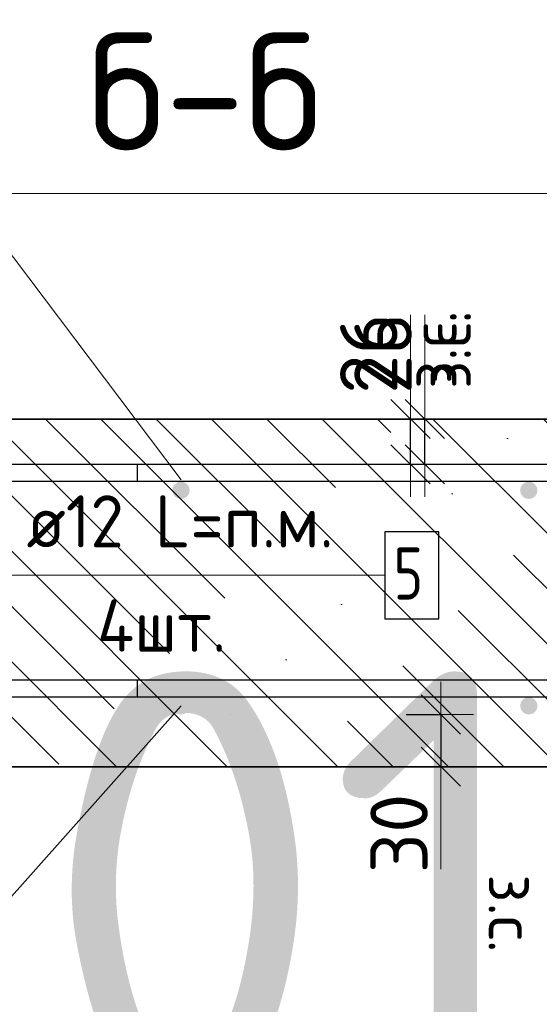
# Model space of a CAD drawing. Header units: metres. Extents: x -38 to 97, y -15 to 21.
# Tile 58 of 87: x 72.375 to 72.674, y 7.205 to 7.772. Entities that reach past the tile are written whole.
import ezdxf

# ---------------------------------------------------------------- set-up
doc = ezdxf.new("R2010")
doc.units = ezdxf.units.M
doc.header["$PDMODE"] = 65
for name, color, linetype, lineweight in [('XR$3$Арм. стержнями верхней зоны', 180, 'Continuous', 35), ('XR$3$Арм. стержнями нижней зоны', 180, 'Continuous', 35), ('XR$3$Арм.стержн. Арматура края', 96, 'Continuous', 35), ('XR$3$Арм.стержн. Доп. арматура', 180, 'Continuous', 35), ('XR$3$Размерная линия_ общее', 7, 'Continuous', 13), ('XR$5$Арм. стержнями верхней зоны', 180, 'Continuous', 35), ('XR$5$Арм. стержнями нижней зоны', 180, 'Continuous', 35), ('XR$5$Арм.стержн. Арматура края', 96, 'Continuous', 35), ('XR$5$Арм.стержн. Доп. арматура', 180, 'Continuous', 35), ('XR$5$Размерная линия_ общее', 7, 'Continuous', 13)]:
    doc.layers.add(name, color=color, linetype=linetype, lineweight=lineweight)
doc.styles.add('ISOCPEUR', font='txt')
doc.dimstyles.new('DIMSTYLE_11', dxfattribs={"dimtxt": 0.033, "dimasz": 0.0375, "dimexe": 0, "dimexo": 0, "dimgap": 0.0165, "dimtad": 2, "dimdec": 0, "dimlfac": 1000, "dimrnd": 1, "dimzin": 12, "dimdsep": 46, "dimtxsty": 'ISOCPEUR', "dimblk1": 'ALL_ML_STRICH', "dimblk2": 'ALL_ML_STRICH', "dimsah": 1, "dimcen": 0, "dimclrd": 7, "dimclre": 256, "dimclrt": 7, "dimadec": 0, "dimazin": 0, "dimtfac": 1, "dimtdec": 0, "dimtix": 1, "dimtmove": 2, "dimatfit": 3, "dimfxl": 0, "dimtvp": 1.2, "dimtzin": 0, "dimlwd": 0, "dimlwe": -3, "dimarcsym": 0})
pattern_1 = [(135, (0, 0), (-0.031819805, -0.031819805), [0.4, -0.05, 0, -0.05]), (135, (-0.01591, -0.01591), (-0.031819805, -0.031819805), [0.8, -0.1, 0.1, -0.1])]

# ---------------------------------------------------------------- blocks, each defined once
blk = doc.blocks.new('ALL_ML_STRICH')
at = {"color": 0, "linetype": 'ByBlock', "lineweight": -2}
for p, q in [((0, -0.5), (0, 0.5)), ((-0.3, -0.3), (0.3, 0.3)), ((-1, 0), (0.5, 0))]:
    blk.add_line(p, q, dxfattribs=at)
blk = doc.blocks.new('*D136')
at = {"layer": 'DEFPOINTS', "color": 7, "linetype": 'Continuous', "lineweight": 13, "transparency": 33554687}
for p in [(72.5769, 7.37188), (72.61689, 7.37188), (72.5769, 7.34188)]:
    blk.add_point(p, dxfattribs=at)
at = {"layer": 'XR$3$Размерная линия_ общее', "color": 253, "linetype": 'Continuous', "lineweight": -2, "true_color": 0xa0a0a0, "transparency": 33554687}
for p, q in [((72.5969, 7.37188), (72.61689, 7.37188)), ((72.5969, 7.34188), (72.61689, 7.34188))]:
    blk.add_line(p, q, dxfattribs=at)
at = {"layer": 'XR$3$Размерная линия_ общее', "color": 7, "linetype": 'Continuous', "lineweight": -2, "transparency": 33554687}
blk.add_line((72.61689, 7.37188), (72.61689, 7.34188), dxfattribs=at)
at = {"layer": 'XR$3$Размерная линия_ общее', "color": 7, "linetype": 'Continuous', "lineweight": 13, "transparency": 33554687, "xscale": 0.0375, "yscale": 0.0375, "zscale": 0.0375}
for p, rotation in [((72.61689, 7.37188), 90), ((72.61689, 7.34188), 270)]:
    blk.add_blockref('ALL_ML_STRICH', p, dxfattribs=dict(at, rotation=rotation))
at = {"layer": 'XR$3$Размерная линия_ общее', "color": 7, "linetype": 'Continuous', "lineweight": 13, "transparency": 33554687, "insert": (72.59289, 7.30345), "char_height": 0.033, "width": 0.066, "attachment_point": 5, "rotation": 90, "style": 'ISOCPEUR'}
blk.add_mtext('\\A1;{30}', dxfattribs=at)
at = {"layer": 'XR$3$Размерная линия_ общее', "color": 7, "linetype": 'Continuous', "lineweight": 13, "transparency": 33554687, "insert": (72.67143, 7.27997), "char_height": 0.027, "width": 0.00135, "attachment_point": 1, "rotation": 270, "line_spacing_factor": 0.60241, "style": 'ISOCPEUR'}
blk.add_mtext('з.с.', dxfattribs=at)
blk = doc.blocks.new('*D142')
at = {"layer": 'DEFPOINTS', "color": 7, "linetype": 'Continuous', "lineweight": 13, "transparency": 33554687}
for p in [(72.56769, 7.54188), (72.56769, 7.51588), (72.60768, 7.51588)]:
    blk.add_point(p, dxfattribs=at)
at = {"layer": 'XR$3$Размерная линия_ общее', "color": 253, "linetype": 'Continuous', "lineweight": -2, "true_color": 0xa0a0a0, "transparency": 33554687}
for p, q in [((72.58769, 7.54188), (72.60768, 7.54188)), ((72.58769, 7.51588), (72.60768, 7.51588))]:
    blk.add_line(p, q, dxfattribs=at)
at = {"layer": 'XR$3$Размерная линия_ общее', "color": 7, "linetype": 'Continuous', "lineweight": -2, "transparency": 33554687}
blk.add_line((72.60768, 7.51588), (72.60768, 7.54188), dxfattribs=at)
at = {"layer": 'XR$3$Размерная линия_ общее', "color": 7, "linetype": 'Continuous', "lineweight": 13, "transparency": 33554687, "xscale": 0.0375, "yscale": 0.0375, "zscale": 0.0375}
for p, rotation in [((72.60768, 7.54188), 90), ((72.60768, 7.51588), 270)]:
    blk.add_blockref('ALL_ML_STRICH', p, dxfattribs=dict(at, rotation=rotation))
at = {"layer": 'XR$3$Размерная линия_ общее', "color": 7, "linetype": 'Continuous', "lineweight": 13, "transparency": 33554687, "insert": (72.60721, 7.55924), "char_height": 0.027, "width": 0.00135, "attachment_point": 1, "rotation": 90, "line_spacing_factor": 0.60241, "style": 'ISOCPEUR'}
blk.add_mtext('з.с.', dxfattribs=at)
at = {"layer": 'XR$3$Размерная линия_ общее', "color": 7, "linetype": 'Continuous', "lineweight": 13, "transparency": 33554687, "insert": (72.58368, 7.5796), "char_height": 0.033, "width": 0.066, "attachment_point": 5, "rotation": 90, "style": 'ISOCPEUR'}
blk.add_mtext('\\A1;{26}', dxfattribs=at)
blk = doc.blocks.new('*D379')
at = {"layer": 'DEFPOINTS', "color": 7, "linetype": 'Continuous', "lineweight": 13, "transparency": 33554687}
for p in [(72.5769, 7.37188), (72.61689, 7.37188), (72.5769, 7.34188)]:
    blk.add_point(p, dxfattribs=at)
at = {"layer": 'XR$5$Размерная линия_ общее', "color": 253, "linetype": 'Continuous', "lineweight": -2, "true_color": 0xa0a0a0, "transparency": 33554687}
for p, q in [((72.5969, 7.37188), (72.61689, 7.37188)), ((72.5969, 7.34188), (72.61689, 7.34188))]:
    blk.add_line(p, q, dxfattribs=at)
at = {"layer": 'XR$5$Размерная линия_ общее', "color": 7, "linetype": 'Continuous', "lineweight": -2, "transparency": 33554687}
blk.add_line((72.61689, 7.37188), (72.61689, 7.34188), dxfattribs=at)
at = {"layer": 'XR$5$Размерная линия_ общее', "color": 7, "linetype": 'Continuous', "lineweight": 13, "transparency": 33554687, "xscale": 0.0375, "yscale": 0.0375, "zscale": 0.0375}
for p, rotation in [((72.61689, 7.37188), 90), ((72.61689, 7.34188), 270)]:
    blk.add_blockref('ALL_ML_STRICH', p, dxfattribs=dict(at, rotation=rotation))
at = {"layer": 'XR$5$Размерная линия_ общее', "color": 7, "linetype": 'Continuous', "lineweight": 13, "transparency": 33554687, "insert": (72.59289, 7.30345), "char_height": 0.033, "width": 0.066, "attachment_point": 5, "rotation": 90, "style": 'ISOCPEUR'}
blk.add_mtext('\\A1;{30}', dxfattribs=at)
at = {"layer": 'XR$5$Размерная линия_ общее', "color": 7, "linetype": 'Continuous', "lineweight": 13, "transparency": 33554687, "insert": (72.67143, 7.27997), "char_height": 0.027, "width": 0.00135, "attachment_point": 1, "rotation": 270, "line_spacing_factor": 0.60241, "style": 'ISOCPEUR'}
blk.add_mtext('з.с.', dxfattribs=at)
blk = doc.blocks.new('*D387')
at = {"layer": 'DEFPOINTS', "color": 7, "linetype": 'Continuous', "lineweight": 13, "transparency": 33554687}
for p in [(72.55948, 7.54188), (72.55948, 7.51588), (72.59947, 7.51588)]:
    blk.add_point(p, dxfattribs=at)
at = {"layer": 'XR$5$Размерная линия_ общее', "color": 253, "linetype": 'Continuous', "lineweight": -2, "true_color": 0xa0a0a0, "transparency": 33554687}
for p, q in [((72.57948, 7.54188), (72.59947, 7.54188)), ((72.57948, 7.51588), (72.59947, 7.51588))]:
    blk.add_line(p, q, dxfattribs=at)
at = {"layer": 'XR$5$Размерная линия_ общее', "color": 7, "linetype": 'Continuous', "lineweight": -2, "transparency": 33554687}
blk.add_line((72.59947, 7.51588), (72.59947, 7.54188), dxfattribs=at)
at = {"layer": 'XR$5$Размерная линия_ общее', "color": 7, "linetype": 'Continuous', "lineweight": 13, "transparency": 33554687, "xscale": 0.0375, "yscale": 0.0375, "zscale": 0.0375}
for p, rotation in [((72.59947, 7.54188), 90), ((72.59947, 7.51588), 270)]:
    blk.add_blockref('ALL_ML_STRICH', p, dxfattribs=dict(at, rotation=rotation))
at = {"layer": 'XR$5$Размерная линия_ общее', "color": 7, "linetype": 'Continuous', "lineweight": 13, "transparency": 33554687, "insert": (72.599, 7.55924), "char_height": 0.027, "width": 0.00135, "attachment_point": 1, "rotation": 90, "line_spacing_factor": 0.60241, "style": 'ISOCPEUR'}
blk.add_mtext('з.с.', dxfattribs=at)
at = {"layer": 'XR$5$Размерная линия_ общее', "color": 7, "linetype": 'Continuous', "lineweight": 13, "transparency": 33554687, "insert": (72.57547, 7.5796), "char_height": 0.033, "width": 0.066, "attachment_point": 5, "rotation": 90, "style": 'ISOCPEUR'}
blk.add_mtext('\\A1;{26}', dxfattribs=at)

msp = doc.modelspace()

# ---------------------------------------------------------------- hatches: boundary and pattern name
at = {"linetype": 'Continuous', "lineweight": 13, "transparency": 33554687}
h = msp.add_hatch(dxfattribs=at)
h.set_pattern_fill('__________540', scale=0.015, style=0, pattern_type=2)
h.set_pattern_definition(pattern_1)
h.paths.add_polyline_path([(72.1675, 7.54188), (72.1675, 7.34188), (72.75595, 7.34188), (72.75595, 7.54188)], flags=0)
h = msp.add_hatch(dxfattribs=at)
h.set_pattern_fill('__________540', scale=0.015, style=0, pattern_type=2)
h.set_pattern_definition(pattern_1)
h.paths.add_polyline_path([(72.1675, 7.54188), (72.1675, 7.34188), (72.75595, 7.34188), (72.75595, 7.54188)], flags=0)
at = {"layer": 'XR$3$Арм. стержнями верхней зоны', "linetype": 'Continuous', "lineweight": 50, "transparency": 33554687}
for points in [[(72.47251, 7.50088), (72.47212, 7.50279), (72.47104, 7.50441), (72.46942, 7.5055), (72.46751, 7.50588), (72.46559, 7.5055), (72.46397, 7.50441), (72.46289, 7.50279), (72.46251, 7.50088), (72.46289, 7.49896), (72.46397, 7.49734), (72.46559, 7.49626), (72.46751, 7.49588), (72.46942, 7.49626), (72.47104, 7.49734), (72.47212, 7.49896)], [(72.67251, 7.50088), (72.67212, 7.50279), (72.67104, 7.50441), (72.66942, 7.5055), (72.66751, 7.50588), (72.66559, 7.5055), (72.66397, 7.50441), (72.66289, 7.50279), (72.66251, 7.50088), (72.66289, 7.49896), (72.66397, 7.49734), (72.66559, 7.49626), (72.66751, 7.49588), (72.66942, 7.49626), (72.67104, 7.49734), (72.67212, 7.49896)]]:
    msp.add_hatch(color=4, dxfattribs=at).paths.add_polyline_path(points)
at = {"layer": 'XR$3$Арм. стержнями нижней зоны', "linetype": 'Continuous', "lineweight": 50, "transparency": 33554687}
for points in [[(72.47251, 7.37688), (72.47212, 7.37879), (72.47104, 7.38041), (72.46942, 7.3815), (72.46751, 7.38188), (72.46559, 7.3815), (72.46397, 7.38041), (72.46289, 7.37879), (72.46251, 7.37688), (72.46289, 7.37496), (72.46397, 7.37334), (72.46559, 7.37226), (72.46751, 7.37188), (72.46942, 7.37226), (72.47104, 7.37334), (72.47212, 7.37496)], [(72.67251, 7.37688), (72.67212, 7.37879), (72.67104, 7.38041), (72.66942, 7.3815), (72.66751, 7.38188), (72.66559, 7.3815), (72.66397, 7.38041), (72.66289, 7.37879), (72.66251, 7.37688), (72.66289, 7.37496), (72.66397, 7.37334), (72.66559, 7.37226), (72.66751, 7.37188), (72.66942, 7.37226), (72.67104, 7.37334), (72.67212, 7.37496)]]:
    msp.add_hatch(color=4, dxfattribs=at).paths.add_polyline_path(points)
at = {"layer": 'XR$5$Арм. стержнями верхней зоны', "linetype": 'Continuous', "lineweight": 50, "transparency": 33554687}
for points in [[(72.47251, 7.50088), (72.47212, 7.50279), (72.47104, 7.50441), (72.46942, 7.5055), (72.46751, 7.50588), (72.46559, 7.5055), (72.46397, 7.50441), (72.46289, 7.50279), (72.46251, 7.50088), (72.46289, 7.49896), (72.46397, 7.49734), (72.46559, 7.49626), (72.46751, 7.49588), (72.46942, 7.49626), (72.47104, 7.49734), (72.47212, 7.49896)], [(72.67251, 7.50088), (72.67212, 7.50279), (72.67104, 7.50441), (72.66942, 7.5055), (72.66751, 7.50588), (72.66559, 7.5055), (72.66397, 7.50441), (72.66289, 7.50279), (72.66251, 7.50088), (72.66289, 7.49896), (72.66397, 7.49734), (72.66559, 7.49626), (72.66751, 7.49588), (72.66942, 7.49626), (72.67104, 7.49734), (72.67212, 7.49896)]]:
    msp.add_hatch(color=4, dxfattribs=at).paths.add_polyline_path(points)
at = {"layer": 'XR$5$Арм. стержнями нижней зоны', "linetype": 'Continuous', "lineweight": 50, "transparency": 33554687}
for points in [[(72.47251, 7.37688), (72.47212, 7.37879), (72.47104, 7.38041), (72.46942, 7.3815), (72.46751, 7.38188), (72.46559, 7.3815), (72.46397, 7.38041), (72.46289, 7.37879), (72.46251, 7.37688), (72.46289, 7.37496), (72.46397, 7.37334), (72.46559, 7.37226), (72.46751, 7.37188), (72.46942, 7.37226), (72.47104, 7.37334), (72.47212, 7.37496)], [(72.67251, 7.37688), (72.67212, 7.37879), (72.67104, 7.38041), (72.66942, 7.3815), (72.66751, 7.38188), (72.66559, 7.3815), (72.66397, 7.38041), (72.66289, 7.37879), (72.66251, 7.37688), (72.66289, 7.37496), (72.66397, 7.37334), (72.66559, 7.37226), (72.66751, 7.37188), (72.66942, 7.37226), (72.67104, 7.37334), (72.67212, 7.37496)]]:
    msp.add_hatch(color=4, dxfattribs=at).paths.add_polyline_path(points)

# ---------------------------------------------------------------- linework, layer by layer
at = {"color": 7, "linetype": 'Continuous', "lineweight": 13, "transparency": 33554687}
for p, q in [((86.41979, 7.67171), (67.91979, 7.67171)), ((72.46751, 7.50688), (72.3436, 7.6713)), ((72.46751, 7.50688), (72.3436, 7.6713)), ((72.59947, 7.54188), (72.59947, 7.60188)), ((72.60768, 7.54188), (72.60768, 7.60188)), ((72.46751, 7.37688), (72.3436, 7.23758)), ((72.46751, 7.37688), (72.3436, 7.23758)), ((72.61689, 7.34188), (72.61689, 7.28288)), ((72.61689, 7.34188), (72.61689, 7.28288))]:
    msp.add_line(p, q, dxfattribs=at)
at = {"color": 7, "linetype": 'Continuous', "lineweight": 35, "transparency": 33554687}
for p, q in [((72.75595, 7.54188), (72.1675, 7.54188)), ((72.75595, 7.54188), (72.1675, 7.54188)), ((72.1675, 7.34188), (72.75595, 7.34188)), ((72.1675, 7.34188), (72.75595, 7.34188))]:
    msp.add_line(p, q, dxfattribs=at)
at = {"layer": 'XR$3$Арм. стержнями верхней зоны', "color": 4, "linetype": 'Continuous', "lineweight": 25, "transparency": 33554687}
for points in [[(72.76095, 7.50588), (72.1875, 7.50588), (72.1875, 7.51588), (72.76095, 7.51588), (72.76095, 7.50588)], [(72.76095, 7.50588), (72.44251, 7.50588), (72.44251, 7.51588), (72.76095, 7.51588), (72.76095, 7.50588)]]:
    msp.add_lwpolyline(points, dxfattribs=at)
at = {"layer": 'XR$3$Арм. стержнями нижней зоны', "color": 4, "linetype": 'Continuous', "lineweight": 25, "transparency": 33554687}
for points in [[(72.76095, 7.38188), (72.1875, 7.38188), (72.1875, 7.39188), (72.76095, 7.39188), (72.76095, 7.38188)], [(72.76095, 7.38188), (72.44251, 7.38188), (72.44251, 7.39188), (72.76095, 7.39188), (72.76095, 7.38188)]]:
    msp.add_lwpolyline(points, dxfattribs=at)
at = {"layer": 'XR$3$Арм.стержн. Арматура края', "color": 4, "linetype": 'Continuous', "lineweight": 25, "transparency": 33554687}
for points in [[(72.6875, 7.38188), (72.21607, 7.38188), (72.21085, 7.3826), (72.20541, 7.3844), (72.20041, 7.3872), (72.19628, 7.39065), (72.19283, 7.39478), (72.19002, 7.39979), (72.18823, 7.40523), (72.1875, 7.41044), (72.1875, 7.48731), (72.18823, 7.49253), (72.19002, 7.49797), (72.19283, 7.50298), (72.19628, 7.5071), (72.20041, 7.51055), (72.20541, 7.51336), (72.21085, 7.51515), (72.21607, 7.51588), (72.6875, 7.51588)], [(72.6875, 7.50588), (72.21676, 7.50588), (72.21313, 7.50537), (72.20946, 7.50416), (72.2061, 7.50228), (72.20338, 7.50001), (72.2011, 7.49728), (72.19922, 7.49392), (72.19801, 7.49026), (72.1975, 7.48662), (72.1975, 7.41113), (72.19801, 7.4075), (72.19922, 7.40383), (72.2011, 7.40048), (72.20338, 7.39775), (72.2061, 7.39547), (72.20946, 7.39359), (72.21313, 7.39238), (72.21676, 7.39188), (72.6875, 7.39188)]]:
    msp.add_lwpolyline(points, dxfattribs=at)
at = {"layer": 'XR$3$Арм.стержн. Доп. арматура', "color": 7, "linetype": 'Continuous', "lineweight": 13, "transparency": 33554687}
msp.add_line((72.35872, 7.45204), (72.58472, 7.45204), dxfattribs=at)
at = {"layer": 'XR$3$Арм.стержн. Доп. арматура', "color": 7, "linetype": 'Continuous', "lineweight": 25, "transparency": 33554687}
msp.add_lwpolyline([(72.58472, 7.42704), (72.61572, 7.42704), (72.61572, 7.47704), (72.58472, 7.47704), (72.58472, 7.42704)], dxfattribs=at)
at = {"layer": 'XR$5$Арм. стержнями верхней зоны', "color": 4, "linetype": 'Continuous', "lineweight": 25, "transparency": 33554687}
for points in [[(72.76095, 7.50588), (72.1875, 7.50588), (72.1875, 7.51588), (72.76095, 7.51588), (72.76095, 7.50588)], [(72.76095, 7.50588), (72.44251, 7.50588), (72.44251, 7.51588), (72.76095, 7.51588), (72.76095, 7.50588)]]:
    msp.add_lwpolyline(points, dxfattribs=at)
at = {"layer": 'XR$5$Арм. стержнями нижней зоны', "color": 4, "linetype": 'Continuous', "lineweight": 25, "transparency": 33554687}
for points in [[(72.76095, 7.38188), (72.1875, 7.38188), (72.1875, 7.39188), (72.76095, 7.39188), (72.76095, 7.38188)], [(72.76095, 7.38188), (72.44251, 7.38188), (72.44251, 7.39188), (72.76095, 7.39188), (72.76095, 7.38188)]]:
    msp.add_lwpolyline(points, dxfattribs=at)
at = {"layer": 'XR$5$Арм.стержн. Арматура края', "color": 4, "linetype": 'Continuous', "lineweight": 25, "transparency": 33554687}
for points in [[(72.6875, 7.38188), (72.21607, 7.38188), (72.21085, 7.3826), (72.20541, 7.3844), (72.20041, 7.3872), (72.19628, 7.39065), (72.19283, 7.39478), (72.19002, 7.39979), (72.18823, 7.40523), (72.1875, 7.41044), (72.1875, 7.48731), (72.18823, 7.49253), (72.19002, 7.49797), (72.19283, 7.50298), (72.19628, 7.5071), (72.20041, 7.51055), (72.20541, 7.51336), (72.21085, 7.51515), (72.21607, 7.51588), (72.6875, 7.51588)], [(72.6875, 7.50588), (72.21676, 7.50588), (72.21313, 7.50537), (72.20946, 7.50416), (72.2061, 7.50228), (72.20338, 7.50001), (72.2011, 7.49728), (72.19922, 7.49392), (72.19801, 7.49026), (72.1975, 7.48662), (72.1975, 7.41113), (72.19801, 7.4075), (72.19922, 7.40383), (72.2011, 7.40048), (72.20338, 7.39775), (72.2061, 7.39547), (72.20946, 7.39359), (72.21313, 7.39238), (72.21676, 7.39188), (72.6875, 7.39188)]]:
    msp.add_lwpolyline(points, dxfattribs=at)
at = {"layer": 'XR$5$Арм.стержн. Доп. арматура', "color": 7, "linetype": 'Continuous', "lineweight": 13, "transparency": 33554687}
msp.add_line((72.35872, 7.45204), (72.58472, 7.45204), dxfattribs=at)
at = {"layer": 'XR$5$Арм.стержн. Доп. арматура', "color": 7, "linetype": 'Continuous', "lineweight": 25, "transparency": 33554687}
msp.add_lwpolyline([(72.58472, 7.42704), (72.61572, 7.42704), (72.61572, 7.47704), (72.58472, 7.47704), (72.58472, 7.42704)], dxfattribs=at)

# ---------------------------------------------------------------- texts
at = {"color": 7, "linetype": 'Continuous', "lineweight": 50, "transparency": 33554687, "insert": (72.48129, 7.73031), "char_height": 0.0675, "width": 0.1725652, "attachment_point": 5, "style": 'ISOCPEUR'}
msp.add_mtext('\\A1;{\\fISOCPEUR|i0|b0;\\H0.067500;\\W1.000000;\\C7;б-б}\\P', dxfattribs=at)
msp.add_mtext('\\A1;{\\fISOCPEUR|i0|b0;\\H0.067500;\\W1.000000;\\C7;б-б}\\P', dxfattribs=at)
at = {"color": 7, "linetype": 'Continuous', "lineweight": 35, "transparency": 33554687, "insert": (70.35063, 7.14671), "char_height": 0.25, "width": 2.7437149, "attachment_point": 7, "style": 'ISOCPEUR'}
msp.add_mtext('\\W0.96;ГОСТ 34028-2016', dxfattribs=at)
at = {"layer": 'XR$3$Арм.стержн. Доп. арматура', "color": 7, "linetype": 'Continuous', "lineweight": 25, "transparency": 33554687, "char_height": 0.03, "attachment_point": 7, "style": 'ISOCPEUR'}
for s, insert, width in [('\\W0.94;ø12 L=п.м.', (72.37872, 7.46804), 0.1999832), ('\\W0.78;5', (72.58972, 7.43804), 0.0326407), ('\\W0.95;4шт. ', (72.41922, 7.40804), 0.1191577)]:
    msp.add_mtext(s, dxfattribs=dict(at, insert=insert, width=width))
at = {"layer": 'XR$5$Арм.стержн. Доп. арматура', "color": 7, "linetype": 'Continuous', "lineweight": 25, "transparency": 33554687, "char_height": 0.03, "attachment_point": 7, "style": 'ISOCPEUR'}
for s, insert, width in [('\\W0.94;ø12 L=п.м.', (72.37872, 7.46804), 0.1999832), ('\\W0.78;5', (72.58972, 7.43804), 0.0326407), ('\\W0.95;4шт. ', (72.41922, 7.40804), 0.1191577)]:
    msp.add_mtext(s, dxfattribs=dict(at, insert=insert, width=width))

# ---------------------------------------------------------------- dimensions: what is measured, and where the dimension line sits
at = {"layer": 'XR$3$Размерная линия_ общее', "color": 7, "linetype": 'Continuous', "lineweight": 13, "transparency": 33554687}
for base, p1, p2, angle, picture, middle in [((72.60768, 7.54188), (72.58769, 7.51588), (72.58769, 7.54188), 90, '*D142', (72.58368, 7.5796)), ((72.61689, 7.34188), (72.5969, 7.37188), (72.5969, 7.34188), 270, '*D136', (72.59289, 7.30345))]:
    dim = msp.add_linear_dim(base=base, p1=p1, p2=p2, angle=angle, text='<>\\Xз.с.', dimstyle='DIMSTYLE_11', override={"dimpost": '<>', "dimclrd": 7, "dimclre": 253, "dimclrt": 7, "dimlwd": 0, "dimlwe": 65533}, dxfattribs=at)
    dim.commit()
    dim.dimension.update_dxf_attribs({"geometry": picture, "text_midpoint": middle, "dimtype": 160})
at = {"layer": 'XR$5$Размерная линия_ общее', "color": 7, "linetype": 'Continuous', "lineweight": 13, "transparency": 33554687}
for base, p1, p2, angle, picture, middle in [((72.59947, 7.54188), (72.57948, 7.51588), (72.57948, 7.54188), 90, '*D387', (72.57547, 7.5796)), ((72.61689, 7.34188), (72.5969, 7.37188), (72.5969, 7.34188), 270, '*D379', (72.59289, 7.30345))]:
    dim = msp.add_linear_dim(base=base, p1=p1, p2=p2, angle=angle, text='<>\\Xз.с.', dimstyle='DIMSTYLE_11', override={"dimpost": '<>', "dimclrd": 7, "dimclre": 253, "dimclrt": 7, "dimlwd": 0, "dimlwe": 65533}, dxfattribs=at)
    dim.commit()
    dim.dimension.update_dxf_attribs({"geometry": picture, "text_midpoint": middle, "dimtype": 160})

doc.saveas('drawing.dxf')
